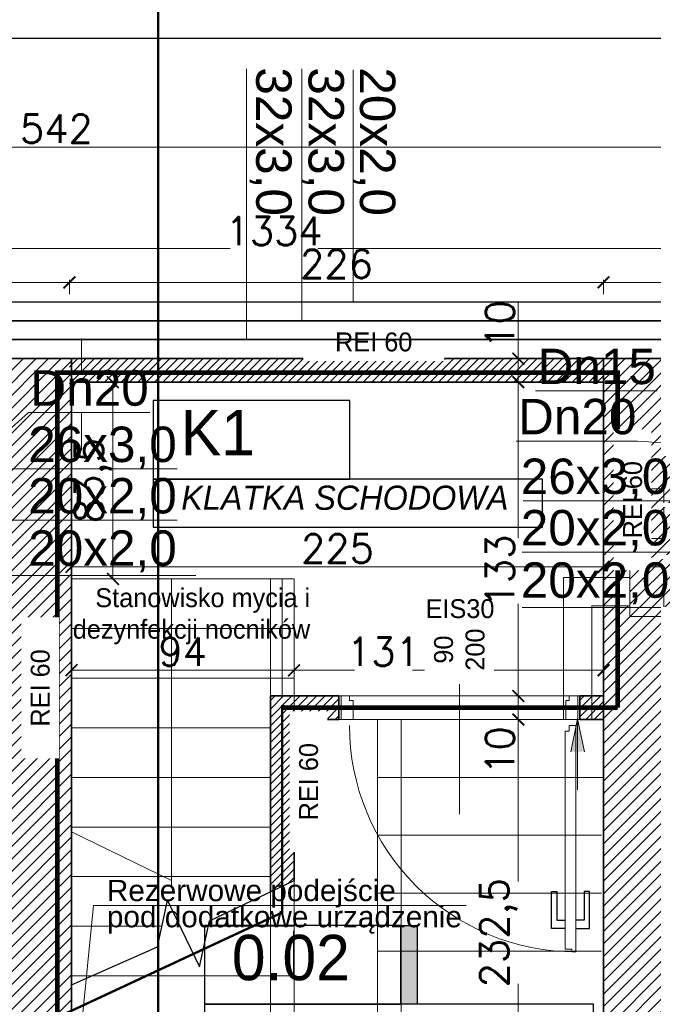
# Model space of a CAD drawing. Header units: millimetres. Extents: x -740 to 33545, y -26688 to 22494.
# Tile 133 of 256: x 10258 to 10526, y 10129 to 10546. Entities that reach past the tile are written whole.
import ezdxf
from ezdxf.lldxf.tags import DXFTag

# ---------------------------------------------------------------- set-up
doc = ezdxf.new("R2010")
doc.units = ezdxf.units.MM
doc.header["$MEASUREMENT"] = 0
doc.linetypes.add('ACAD_ISO10W100', pattern=[18, 12, -3, 0, -3])
doc.layers.get('Defpoints').update_dxf_attribs({"color": 252})
for name, color, linetype, lineweight in [('_Eko_Opis', 7, 'Continuous', 15), ('_IS_EKO_Cyrkulacja', 6, 'Continuous', 30), ('_IS_EKO_opis', 7, 'Continuous', 18), ('_IS_EKO_W_Ciepła', 1, 'Continuous', 35), ('_IS_EKO_W_hydrantowa', 96, 'Continuous', 30), ('_IS_EKO_woda_zimna', 5, 'Continuous', 35), ('A_istniejące ściany', 252, 'Continuous', 35), ('A_l.przerywana', 252, 'ICAD_ISO03W100', 9), ('A_opisy', 252, 'Continuous', 15), ('A_projektowane sciany', 252, 'Continuous', 35), ('A_wymiarowanie', 252, 'Continuous', 9), ('A_ściany projektowane', 252, 'Continuous', 35), ('l. przerywana', 252, 'ICAD_ISO03W100', 9), ('l. widokowa', 252, 'Continuous', 15), ('l.przerywana', 252, 'ICAD_ISO03W100', 5), ('l.widokowa', 252, 'Continuous', 15), ('l.wypełnien', 252, 'Continuous', 5), ('mebelki', 252, 'Continuous', 9), ('Nowe_820-G Rysunki Obrazki_Nr_pióra__1', 252, 'Continuous', 13), ('wymiarowanie', 252, 'Continuous', 9)]:
    doc.layers.add(name, color=color, linetype=linetype, lineweight=lineweight)
for name, color, linetype in [('D-opis', 252, 'Continuous'), ('stolarka', 252, 'Continuous'), ('tabelki opis', 252, 'Continuous')]:
    doc.layers.add(name, color=color, linetype=linetype)
doc.styles.add('Arial', font='arial.ttf')
doc.styles.add('Arial_1', font='arial.ttf')
doc.styles.add('ARIALL', font='GOTHIC.TTF', dxfattribs={"height": 40})
doc.styles.add('ROMANS', font='romans')
doc.styles.add('styl2', font='simplex.shx')
tags = doc.linetypes.add('DASH', pattern=[15, 10, -5]).pattern_tags.tags
tags[6:7] = [DXFTag(74, 4), DXFTag(75, 0), DXFTag(340, '0'), DXFTag(46, 0.0), DXFTag(50, 0.0), DXFTag(44, 0.0), DXFTag(45, 0.0)]
tags[4:5] = [DXFTag(74, 4), DXFTag(75, 0), DXFTag(340, '0'), DXFTag(46, 0.0), DXFTag(50, 0.0), DXFTag(44, 0.0), DXFTag(45, 0.0)]
tags = doc.linetypes.add('ICAD_ISO03W100', pattern=[30, 12, -18]).pattern_tags.tags
tags[6:7] = [DXFTag(74, 4), DXFTag(75, 0), DXFTag(340, '0'), DXFTag(46, 1.0), DXFTag(50, 0.0), DXFTag(44, 0.0), DXFTag(45, 0.0)]
tags[4:5] = [DXFTag(74, 4), DXFTag(75, 0), DXFTag(340, '0'), DXFTag(46, 1.0), DXFTag(50, 0.0), DXFTag(44, 0.0), DXFTag(45, 0.0)]
doc.dimstyles.new('Skala 1-50', dxfattribs={"dimtxt": 12, "dimasz": 5, "dimexe": 1, "dimexo": 1, "dimgap": 1.5, "dimtad": 1, "dimdec": 1, "dimrnd": 0.5, "dimtxsty": 'styl2', "dimblk": 'ARCHTICK', "dimcen": 5, "dimadec": 0, "dimazin": 0, "dimtfac": 1, "dimtdec": 1, "dimtmove": 1, "dimatfit": 3, "dimldrblk": 'ARCHTICK', "dimfxl": 0, "dimlwd": -1, "dimlwe": -1, "dimarcsym": 0})

# ---------------------------------------------------------------- blocks, each defined once
blk = doc.blocks.new('_ArchTick')
at = {"color": 0, "linetype": 'ByBlock', "const_width": 0.15}
blk.add_lwpolyline([(-0.5, -0.5), (0.5, 0.5)], dxfattribs=at)
blk = doc.blocks.new('*D2203')
at = {"layer": 'Defpoints', "color": 0}
for p in [(11082.39, 10472.82), (9748.23, 10470.55), (11082.39, 10449.07)]:
    blk.add_point(p, dxfattribs=at)
at = {"layer": 'wymiarowanie', "color": 0}
for p, q in [((9748.23, 10454.07), (9748.23, 10448.07)), ((11082.39, 10454.07), (11082.39, 10448.07)), ((9748.23, 10449.07), (10346.75, 10449.07)), ((11082.39, 10449.07), (10383.94, 10449.07))]:
    blk.add_line(p, q, dxfattribs=at)
at = {"layer": 'wymiarowanie', "color": 0, "xscale": 5, "yscale": 5, "zscale": 5, "rotation": 180}
blk.add_blockref('_ArchTick', (9748.23, 10449.07), dxfattribs=at)
at = {"layer": 'wymiarowanie', "color": 0, "xscale": 5, "yscale": 5, "zscale": 5}
blk.add_blockref('_ArchTick', (11082.39, 10449.07), dxfattribs=at)
at = {"layer": 'wymiarowanie', "color": 0, "insert": (10365.34, 10456.46), "char_height": 12, "attachment_point": 5, "style": 'styl2'}
blk.add_mtext('1334', dxfattribs=at)
blk = doc.blocks.new('*D2224')
at = {"layer": 'Defpoints', "color": 0}
for p in [(10468.72, 10249.75), (10494.8, 10249.75), (10504.8, 10017.29)]:
    blk.add_point(p, dxfattribs=at)
at = {"layer": 'wymiarowanie', "color": 0}
for p, q in [((10473.72, 10249.75), (10467.72, 10249.75)), ((10468.72, 10249.75), (10468.72, 10181.23)), ((10468.72, 10017.29), (10468.72, 10137.83)), ((10473.72, 10017.29), (10467.72, 10017.29))]:
    blk.add_line(p, q, dxfattribs=at)
at = {"layer": 'wymiarowanie', "color": 0, "xscale": 5, "yscale": 5, "zscale": 5}
for p, rotation in [((10468.72, 10249.75), 90), ((10468.72, 10017.29), 270)]:
    blk.add_blockref('_ArchTick', p, dxfattribs=dict(at, rotation=rotation))
at = {"layer": 'wymiarowanie', "color": 0, "insert": (10460.38, 10159.53), "char_height": 12, "attachment_point": 5, "rotation": 90, "style": 'styl2'}
blk.add_mtext('232,5', dxfattribs=at)
blk = doc.blocks.new('*D2490')
at = {"layer": 'Defpoints', "color": 0}
for p in [(10303.42, 10392.52), (10297.14, 10309.25), (10303.42, 10309.25)]:
    blk.add_point(p, dxfattribs=at)
at = {"layer": 'wymiarowanie', "color": 0}
for p, q in [((10302.14, 10392.52), (10296.14, 10392.52)), ((10297.14, 10392.52), (10297.14, 10309.25)), ((10302.14, 10309.25), (10296.14, 10309.25))]:
    blk.add_line(p, q, dxfattribs=at)
at = {"layer": 'wymiarowanie', "color": 0, "xscale": 5, "yscale": 5, "zscale": 5}
for p, rotation in [((10297.14, 10392.52), 90), ((10297.14, 10309.25), 270)]:
    blk.add_blockref('_ArchTick', p, dxfattribs=dict(at, rotation=rotation))
at = {"layer": 'wymiarowanie', "color": 0, "insert": (10288.79, 10350.89), "char_height": 12, "attachment_point": 5, "rotation": 90, "style": 'styl2'}
blk.add_mtext('83,5', dxfattribs=at)
blk = doc.blocks.new('*D2491')
at = {"layer": 'Defpoints', "color": 0}
for p in [(10279.59, 10267.9), (10373.8, 10270.61), (10373.8, 10267.9)]:
    blk.add_point(p, dxfattribs=at)
at = {"layer": 'wymiarowanie', "color": 0}
for p, q in [((10279.59, 10268.9), (10279.59, 10271.61)), ((10279.59, 10270.61), (10373.8, 10270.61)), ((10373.8, 10268.9), (10373.8, 10271.61))]:
    blk.add_line(p, q, dxfattribs=at)
at = {"layer": 'wymiarowanie', "color": 0, "xscale": 5, "yscale": 5, "zscale": 5, "rotation": 180}
blk.add_blockref('_ArchTick', (10279.59, 10270.61), dxfattribs=at)
at = {"layer": 'wymiarowanie', "color": 0, "xscale": 5, "yscale": 5, "zscale": 5}
blk.add_blockref('_ArchTick', (10373.8, 10270.61), dxfattribs=at)
at = {"layer": 'wymiarowanie', "color": 0, "insert": (10326.69, 10278.41), "char_height": 12, "attachment_point": 5, "style": 'styl2'}
blk.add_mtext('94', dxfattribs=at)
blk = doc.blocks.new('*D2492')
at = {"layer": 'Defpoints', "color": 0}
for p in [(10504.8, 10283.94), (10373.8, 10267.9), (10504.8, 10270.61)]:
    blk.add_point(p, dxfattribs=at)
at = {"layer": 'wymiarowanie', "color": 0}
for p, q in [((10504.8, 10275.61), (10504.8, 10269.61)), ((10373.8, 10268.9), (10373.8, 10271.61)), ((10373.8, 10270.61), (10399.34, 10270.61)), ((10504.8, 10270.61), (10423.91, 10270.61))]:
    blk.add_line(p, q, dxfattribs=at)
at = {"layer": 'wymiarowanie', "color": 0, "xscale": 5, "yscale": 5, "zscale": 5, "rotation": 180}
blk.add_blockref('_ArchTick', (10373.8, 10270.61), dxfattribs=at)
at = {"layer": 'wymiarowanie', "color": 0, "xscale": 5, "yscale": 5, "zscale": 5}
blk.add_blockref('_ArchTick', (10504.8, 10270.61), dxfattribs=at)
at = {"layer": 'wymiarowanie', "color": 0, "insert": (10411.63, 10278.41), "char_height": 12, "attachment_point": 5, "style": 'styl2'}
blk.add_mtext('131', dxfattribs=at)
blk = doc.blocks.new('*D2493')
at = {"layer": 'Defpoints', "color": 0}
for p in [(10468.72, 10259.75), (10494.8, 10259.75), (10494.8, 10249.75)]:
    blk.add_point(p, dxfattribs=at)
at = {"layer": 'wymiarowanie', "color": 0}
for p, q in [((10473.72, 10259.75), (10467.72, 10259.75)), ((10468.72, 10249.75), (10468.72, 10259.75)), ((10473.72, 10249.75), (10467.72, 10249.75))]:
    blk.add_line(p, q, dxfattribs=at)
at = {"layer": 'wymiarowanie', "color": 0, "xscale": 5, "yscale": 5, "zscale": 5}
for p, rotation in [((10468.72, 10259.75), 90), ((10468.72, 10249.75), 270)]:
    blk.add_blockref('_ArchTick', p, dxfattribs=dict(at, rotation=rotation))
at = {"layer": 'wymiarowanie', "color": 0, "insert": (10460.92, 10236.61), "char_height": 12, "attachment_point": 5, "rotation": 90, "style": 'styl2'}
blk.add_mtext('10', dxfattribs=at)
blk = doc.blocks.new('*D2494')
at = {"layer": 'Defpoints', "color": 0}
for p in [(10468.72, 10392.52), (10504.8, 10392.52), (10494.8, 10259.75)]:
    blk.add_point(p, dxfattribs=at)
at = {"layer": 'wymiarowanie', "color": 0}
for p, q in [((10473.72, 10392.52), (10467.72, 10392.52)), ((10468.72, 10392.52), (10468.72, 10326.49)), ((10468.72, 10259.75), (10468.72, 10298.76)), ((10473.72, 10259.75), (10467.72, 10259.75))]:
    blk.add_line(p, q, dxfattribs=at)
at = {"layer": 'wymiarowanie', "color": 0, "xscale": 5, "yscale": 5, "zscale": 5}
for p, rotation in [((10468.72, 10392.52), 90), ((10468.72, 10259.75), 270)]:
    blk.add_blockref('_ArchTick', p, dxfattribs=dict(at, rotation=rotation))
at = {"layer": 'wymiarowanie', "color": 0, "insert": (10460.92, 10312.62), "char_height": 12, "attachment_point": 5, "rotation": 90, "style": 'styl2'}
blk.add_mtext('133', dxfattribs=at)
blk = doc.blocks.new('*D2495')
at = {"layer": 'Defpoints', "color": 0}
for p in [(10468.72, 10402.52), (10504.8, 10402.52), (10504.8, 10392.52)]:
    blk.add_point(p, dxfattribs=at)
at = {"layer": 'wymiarowanie', "color": 0}
for p, q in [((10468.72, 10402.52), (10468.72, 10426.27)), ((10473.72, 10402.52), (10467.72, 10402.52)), ((10468.72, 10392.52), (10468.72, 10402.52)), ((10473.72, 10392.52), (10467.72, 10392.52))]:
    blk.add_line(p, q, dxfattribs=at)
at = {"layer": 'wymiarowanie', "color": 0, "xscale": 5, "yscale": 5, "zscale": 5}
for p, rotation in [((10468.72, 10402.52), 90), ((10468.72, 10392.52), 270)]:
    blk.add_blockref('_ArchTick', p, dxfattribs=dict(at, rotation=rotation))
at = {"layer": 'wymiarowanie', "color": 0, "insert": (10460.92, 10416.97), "char_height": 12, "attachment_point": 5, "rotation": 90, "style": 'styl2'}
blk.add_mtext('10', dxfattribs=at)
blk = doc.blocks.new('*D2497')
at = {"layer": 'Defpoints', "color": 0}
for p in [(10279.59, 10137.53), (10363.8, 10137.53), (10363.8, 10089.49)]:
    blk.add_point(p, dxfattribs=at)
at = {"layer": 'wymiarowanie', "color": 0}
for p, q in [((10279.59, 10094.49), (10279.59, 10088.49)), ((10363.8, 10094.49), (10363.8, 10088.49)), ((10279.59, 10089.49), (10363.8, 10089.49))]:
    blk.add_line(p, q, dxfattribs=at)
at = {"layer": 'wymiarowanie', "color": 0, "xscale": 5, "yscale": 5, "zscale": 5, "rotation": 180}
blk.add_blockref('_ArchTick', (10279.59, 10089.49), dxfattribs=at)
at = {"layer": 'wymiarowanie', "color": 0, "xscale": 5, "yscale": 5, "zscale": 5}
blk.add_blockref('_ArchTick', (10363.8, 10089.49), dxfattribs=at)
at = {"layer": 'wymiarowanie', "color": 0, "insert": (10321.69, 10097.29), "char_height": 12, "attachment_point": 5, "style": 'styl2'}
blk.add_mtext('84', dxfattribs=at)
blk = doc.blocks.new('*D2498')
at = {"layer": 'Defpoints', "color": 0}
for p in [(10363.8, 10137.53), (10373.8, 10109.04), (10373.8, 10089.49)]:
    blk.add_point(p, dxfattribs=at)
at = {"layer": 'wymiarowanie', "color": 0}
for p, q in [((10363.8, 10094.49), (10363.8, 10088.49)), ((10373.8, 10094.49), (10373.8, 10088.49)), ((10363.8, 10089.49), (10373.8, 10089.49))]:
    blk.add_line(p, q, dxfattribs=at)
at = {"layer": 'wymiarowanie', "color": 0, "xscale": 5, "yscale": 5, "zscale": 5, "rotation": 180}
blk.add_blockref('_ArchTick', (10363.8, 10089.49), dxfattribs=at)
at = {"layer": 'wymiarowanie', "color": 0, "xscale": 5, "yscale": 5, "zscale": 5}
blk.add_blockref('_ArchTick', (10373.8, 10089.49), dxfattribs=at)
at = {"layer": 'wymiarowanie', "color": 0, "insert": (10387.88, 10097.29), "char_height": 12, "attachment_point": 5, "style": 'styl2'}
blk.add_mtext('10', dxfattribs=at)
blk = doc.blocks.new('*D2588')
at = {"layer": 'Defpoints', "color": 0}
for p in [(10544.19, 10535.46), (10002.23, 10529.46), (10544.19, 10492)]:
    blk.add_point(p, dxfattribs=at)
at = {"layer": 'wymiarowanie', "color": 0}
for p, q in [((10002.23, 10497), (10002.23, 10491)), ((10544.19, 10497), (10544.19, 10491)), ((10002.23, 10492), (10544.19, 10492))]:
    blk.add_line(p, q, dxfattribs=at)
at = {"layer": 'wymiarowanie', "color": 0, "xscale": 5, "yscale": 5, "zscale": 5, "rotation": 180}
blk.add_blockref('_ArchTick', (10002.23, 10492), dxfattribs=at)
at = {"layer": 'wymiarowanie', "color": 0, "xscale": 5, "yscale": 5, "zscale": 5}
blk.add_blockref('_ArchTick', (10544.19, 10492), dxfattribs=at)
at = {"layer": 'wymiarowanie', "color": 0, "insert": (10273.21, 10499.8), "char_height": 12, "attachment_point": 5, "style": 'styl2'}
blk.add_mtext('542', dxfattribs=at)
blk = doc.blocks.new('*D2612')
at = {"layer": 'Defpoints', "color": 0}
for p in [(10278.74, 10434.77), (10179.68, 10402.52), (10278.74, 10402.52)]:
    blk.add_point(p, dxfattribs=at)
at = {"layer": 'wymiarowanie', "color": 0}
for p, q in [((10179.68, 10429.77), (10179.68, 10435.77)), ((10179.68, 10434.77), (10278.74, 10434.77)), ((10278.74, 10429.77), (10278.74, 10435.77))]:
    blk.add_line(p, q, dxfattribs=at)
at = {"layer": 'wymiarowanie', "color": 0, "xscale": 5, "yscale": 5, "zscale": 5, "rotation": 180}
blk.add_blockref('_ArchTick', (10179.68, 10434.77), dxfattribs=at)
at = {"layer": 'wymiarowanie', "color": 0, "xscale": 5, "yscale": 5, "zscale": 5}
blk.add_blockref('_ArchTick', (10278.74, 10434.77), dxfattribs=at)
at = {"layer": 'wymiarowanie', "color": 0, "insert": (10229.21, 10442.57), "char_height": 12, "attachment_point": 5, "style": 'styl2'}
blk.add_mtext('99', dxfattribs=at)
blk = doc.blocks.new('*D2613')
at = {"layer": 'Defpoints', "color": 0}
for p in [(10504.8, 10434.77), (10278.74, 10402.52), (10504.8, 10402.52)]:
    blk.add_point(p, dxfattribs=at)
at = {"layer": 'wymiarowanie', "color": 0}
for p, q in [((10278.74, 10429.77), (10278.74, 10435.77)), ((10278.74, 10434.77), (10504.8, 10434.77)), ((10504.8, 10429.77), (10504.8, 10435.77))]:
    blk.add_line(p, q, dxfattribs=at)
at = {"layer": 'wymiarowanie', "color": 0, "xscale": 5, "yscale": 5, "zscale": 5, "rotation": 180}
blk.add_blockref('_ArchTick', (10278.74, 10434.77), dxfattribs=at)
at = {"layer": 'wymiarowanie', "color": 0, "xscale": 5, "yscale": 5, "zscale": 5}
blk.add_blockref('_ArchTick', (10504.8, 10434.77), dxfattribs=at)
at = {"layer": 'wymiarowanie', "color": 0, "insert": (10391.77, 10442.57), "char_height": 12, "attachment_point": 5, "style": 'styl2'}
blk.add_mtext('226', dxfattribs=at)
blk = doc.blocks.new('*D2614')
at = {"layer": 'Defpoints', "color": 0}
for p in [(10636.35, 10434.77), (10504.8, 10402.52), (10636.35, 10402.52)]:
    blk.add_point(p, dxfattribs=at)
at = {"layer": 'wymiarowanie', "color": 0}
for p, q in [((10504.8, 10429.77), (10504.8, 10435.77)), ((10504.8, 10434.77), (10636.35, 10434.77)), ((10636.35, 10429.77), (10636.35, 10435.77))]:
    blk.add_line(p, q, dxfattribs=at)
at = {"layer": 'wymiarowanie', "color": 0, "xscale": 5, "yscale": 5, "zscale": 5, "rotation": 180}
blk.add_blockref('_ArchTick', (10504.8, 10434.77), dxfattribs=at)
at = {"layer": 'wymiarowanie', "color": 0, "xscale": 5, "yscale": 5, "zscale": 5}
blk.add_blockref('_ArchTick', (10636.35, 10434.77), dxfattribs=at)
at = {"layer": 'wymiarowanie', "color": 0, "insert": (10570.58, 10443.11), "char_height": 12, "attachment_point": 5, "style": 'styl2'}
blk.add_mtext('131,5', dxfattribs=at)
blk = doc.blocks.new('*D2633')
at = {"layer": 'Defpoints', "color": 0}
for p in [(10504.8, 10314.33), (10279.59, 10301.84), (10504.8, 10274.07)]:
    blk.add_point(p, dxfattribs=at)
at = {"layer": 'wymiarowanie', "color": 0}
for p, q in [((10279.59, 10309.33), (10279.59, 10315.33)), ((10279.59, 10314.33), (10504.8, 10314.33)), ((10504.8, 10309.33), (10504.8, 10315.33))]:
    blk.add_line(p, q, dxfattribs=at)
at = {"layer": 'wymiarowanie', "color": 0, "xscale": 5, "yscale": 5, "zscale": 5, "rotation": 180}
blk.add_blockref('_ArchTick', (10279.59, 10314.33), dxfattribs=at)
at = {"layer": 'wymiarowanie', "color": 0, "xscale": 5, "yscale": 5, "zscale": 5}
blk.add_blockref('_ArchTick', (10504.8, 10314.33), dxfattribs=at)
at = {"layer": 'wymiarowanie', "color": 0, "insert": (10392.19, 10322.13), "char_height": 12, "attachment_point": 5, "style": 'styl2'}
blk.add_mtext('225', dxfattribs=at)
blk = doc.blocks.new('*D2762')
at = {"layer": 'Defpoints', "color": 0}
for p in [(10280.43, 10564.52), (10241.04, 10552.52), (10270.21, 10552.52)]:
    blk.add_point(p, dxfattribs=at)
at = {"layer": 'wymiarowanie', "color": 0}
for p, q in [((10246.04, 10564.52), (10240.04, 10564.52)), ((10241.04, 10564.52), (10241.04, 10552.52)), ((10246.04, 10552.52), (10240.04, 10552.52))]:
    blk.add_line(p, q, dxfattribs=at)
at = {"layer": 'wymiarowanie', "color": 0, "xscale": 5, "yscale": 5, "zscale": 5}
for p, rotation in [((10241.04, 10564.52), 90), ((10241.04, 10552.52), 270)]:
    blk.add_blockref('_ArchTick', p, dxfattribs=dict(at, rotation=rotation))
at = {"layer": 'wymiarowanie', "color": 0, "insert": (10233.39, 10542.33), "char_height": 12, "attachment_point": 5, "rotation": 90, "style": 'styl2'}
blk.add_mtext('12', dxfattribs=at)
blk = doc.blocks.new('*D2763')
at = {"layer": 'Defpoints', "color": 0}
for p in [(10270.21, 10552.52), (10241.04, 10402.52), (10263.5, 10402.52)]:
    blk.add_point(p, dxfattribs=at)
at = {"layer": 'wymiarowanie', "color": 0}
for p, q in [((10246.04, 10552.52), (10240.04, 10552.52)), ((10241.04, 10552.52), (10241.04, 10402.52)), ((10246.04, 10402.52), (10240.04, 10402.52))]:
    blk.add_line(p, q, dxfattribs=at)
at = {"layer": 'wymiarowanie', "color": 0, "xscale": 5, "yscale": 5, "zscale": 5}
for p, rotation in [((10241.04, 10552.52), 90), ((10241.04, 10402.52), 270)]:
    blk.add_blockref('_ArchTick', p, dxfattribs=dict(at, rotation=rotation))
at = {"layer": 'wymiarowanie', "color": 0, "insert": (10233.24, 10477.52), "char_height": 12, "attachment_point": 5, "rotation": 90, "style": 'styl2'}
blk.add_mtext('150', dxfattribs=at)

msp = doc.modelspace()

# ---------------------------------------------------------------- hatches: boundary and pattern name
at = {"layer": 'l.wypełnien'}
h = msp.add_hatch(dxfattribs=at)
h.set_pattern_fill('ANSI31', color=256, scale=30, style=0)
h.paths.add_polyline_path([(10179.68, 10402.52), (10279.59, 10402.52), (10279.59, 10396.52), (10273.59, 10396.52), (10273.59, 10123.69), (10279.59, 10126.48), (10279.59, 10017.29), (10316.23, 10017.29), (10316.23, 9992.74), (10279.59, 9992.74), (10279.59, 9927.76), (10254.19, 9927.76), (10254.19, 10359.34), (10179.68, 10359.34)])
h.paths.add_polyline_path([(10260.11, 10246.37), (10272.71, 10246.37), (10272.71, 10279.87), (10260.11, 10279.87)], flags=24)
h.paths.add_polyline_path([(10504.8, 10309.84), (10504.8, 10297.84), (10504.8, 10254.75), (10504.8, 10017.29), (10504.8, 9992.74), (10504.8, 9927.76), (10529.35, 9927.76), (10529.35, 10281.34), (10542.35, 10281.34), (10542.35, 10359.34), (10636.35, 10359.34), (10635.51, 10402.52), (10504.8, 10402.52), (10504.8, 10396.52)])
h.paths.add_polyline_path([(10504.8, 10396.52), (10510.8, 10396.52), (10510.8, 10309.84), (10504.8, 10309.84)], flags=16)
h.paths.add_polyline_path([(10504.8, 10392.52), (10504.8, 10309.84), (10510.8, 10309.84), (10510.8, 10396.52), (10504.8, 10396.52)], flags=0)
h.paths.add_polyline_path([(10515.95, 10326.34), (10515.95, 10347.34), (10530.35, 10347.34), (10530.35, 10326.34)], flags=16)
h.paths.add_polyline_path([(10515.95, 10347.34), (10515.95, 10326.34), (10530.35, 10326.34), (10530.35, 10347.34)], flags=0)
h.paths.add_polyline_path([(10515.95, 10297.84), (10515.95, 10293.34), (10530.35, 10293.34), (10530.35, 10314.34), (10515.95, 10314.34), (10515.95, 10309.84)], flags=16)
h.paths.add_polyline_path([(10515.95, 10297.84), (10515.95, 10309.84), (10515.95, 10314.34), (10530.35, 10314.34), (10530.35, 10293.34), (10515.95, 10293.34)], flags=0)
h.paths.add_polyline_path([(10504.8, 10254.75), (10504.8, 10297.84), (10510.8, 10297.84), (10510.8, 10254.75)], flags=16)
h.paths.add_polyline_path([(10510.8, 10254.75), (10510.8, 10297.84), (10504.8, 10297.84), (10504.8, 10259.75), (10504.8, 10254.75)], flags=0)
h.paths.add_polyline_path([(10504.8, 10297.84), (10510.8, 10297.84), (10510.8, 10309.84), (10504.8, 10309.84)], flags=16)
h.paths.add_polyline_path([(10504.8, 10309.84), (10510.8, 10309.84), (10510.8, 10297.84), (10504.8, 10297.84)], flags=0)
h.paths.add_polyline_path([(10510.8, 10309.84), (10515.95, 10309.84), (10515.95, 10297.84), (10510.8, 10297.84)], flags=16)
h.paths.add_polyline_path([(10510.84, 10326.02), (10523.45, 10326.02), (10523.45, 10359.52), (10510.84, 10359.52)], flags=8)
h.paths.add_polyline_path([(10510.84, 10326.02), (10523.45, 10326.02), (10523.45, 10359.52), (10510.84, 10359.52)], flags=8)
h.paths.add_polyline_path([(9506.72, 10359.34), (9506.72, 10402.52), (9858.19, 10402.52), (9858.19, 10359.34)])
h.paths.add_polyline_path([(10000.19, 10359.34), (10089.09, 10359.34), (10089.09, 10402.52), (10000.19, 10402.52)])
h.paths.add_polyline_path([(10273.59, 10123.69), (10273.59, 10396.52), (10279.59, 10396.52), (10279.59, 10359.34), (10279.59, 10126.48)])
h.paths.add_polyline_path([(10372.72, 9992.74), (10372.72, 10017.29), (10316.23, 10017.29), (10316.23, 9992.74)])
h.paths.add_polyline_path([(9858.19, 10359.34), (9858.19, 10402.52), (9878.19, 10402.52), (9878.19, 10359.34)])
h.paths.add_polyline_path([(10000.19, 10359.34), (10000.19, 10402.52), (9980.19, 10402.52), (9980.19, 10359.34)])
h.paths.add_polyline_path([(10279.59, 9907.76), (10279.59, 9927.76), (10254.19, 9927.76), (10254.19, 9907.76)])
h.paths.add_polyline_path([(10529.35, 9907.76), (10529.35, 9927.76), (10504.8, 9927.76), (10504.8, 9907.76)])
h.paths.add_polyline_path([(10494.8, 10017.29), (10494.8, 9992.74), (10504.8, 9992.74), (10504.8, 10017.29)])
h = msp.add_hatch(dxfattribs=at)
h.set_pattern_fill('ANSI31', color=256, scale=20, style=0)
h.paths.add_polyline_path([(10089.09, 10402.52), (10179.68, 10402.52), (10179.68, 10359.34), (10089.09, 10359.34)])
h.paths.add_polyline_path([(10279.59, 10390.52), (10278.74, 10390.52), (10278.74, 10402.52), (10279.59, 10402.52)])
h = msp.add_hatch(dxfattribs=at)
h.set_pattern_fill('ANSI31', color=256, scale=20, style=0)
h.paths.add_polyline_path([(10504.8, 10392.52), (10316.23, 10392.52), (10316.23, 10402.52), (10504.8, 10402.52)])
h.paths.add_polyline_path([(10316.23, 10392.52), (10279.59, 10392.52), (10279.59, 10402.52), (10316.23, 10402.52)])
h = msp.add_hatch(dxfattribs=at)
h.set_pattern_fill('ANSI31', color=256, scale=20, style=0)
h.paths.add_polyline_path([(10363.8, 10176.82), (10363.8, 10259.75), (10373.8, 10259.75), (10373.8, 10254.82), (10368.8, 10254.83), (10368.8, 10179.19)])
h.paths.add_polyline_path([(10373.8, 10181.56), (10373.8, 10254.82), (10368.8, 10254.83), (10368.8, 10179.19)])
h.paths.add_polyline_path([(10373.8, 10249.75), (10392.8, 10249.75), (10392.8, 10254.81), (10373.8, 10254.82)])
h.paths.add_polyline_path([(10373.8, 10254.82), (10392.8, 10254.81), (10392.8, 10259.75), (10373.8, 10259.75)])
h.paths.add_polyline_path([(10504.8, 10254.75), (10504.8, 10259.75), (10494.8, 10259.75), (10494.8, 10254.75)])
h.paths.add_polyline_path([(10494.8, 10249.75), (10504.8, 10249.75), (10504.8, 10254.75), (10494.8, 10254.75)])
at = {"layer": 'tabelki opis'}
msp.add_hatch(color=256, dxfattribs=at).paths.add_polyline_path([(10425.97, 10129.32), (10425.97, 10162.58), (10419.01, 10162.58), (10419.01, 10129.32)])
at = {"layer": 'wymiarowanie'}
h = msp.add_hatch(color=256, dxfattribs=at)
h.paths.add_polyline_path([(10493.8, 10250.02), (10490.9, 10236.12), (10493.8, 10236.12)])
h.paths.add_polyline_path([(10496.7, 10236.12), (10493.8, 10250.02), (10493.8, 10236.12)])

# ---------------------------------------------------------------- linework, layer by layer
at = {"layer": '_Eko_Opis', "ltscale": 0.2}
for p, q in [((10283.15, 10112.49), (10288.89, 10171.09)), ((10288.89, 10171.09), (10446.72, 10171.09))]:
    msp.add_line(p, q, dxfattribs=at)
at = {"layer": '_IS_EKO_Cyrkulacja'}
msp.add_line((10230.19, 10426.5), (11369.42, 10426.5), dxfattribs=at)
at = {"layer": '_IS_EKO_opis'}
for p, q in [((10353.64, 10410.52), (10353.64, 10525.19)), ((10398.8, 10524.69), (10398.8, 10426.5)), ((10527.43, 10388.82), (10476.01, 10388.82)), ((10261.38, 10379.69), (10254.32, 10373.31)), ((10312.79, 10379.69), (10261.38, 10379.69)), ((10246.19, 10355.84), (10324.29, 10355.84)), ((10324.29, 10334.13), (10237.68, 10334.13)), ((10332.29, 10310.68), (10230.19, 10310.68)), ((10564.95, 10297.15), (10470.34, 10297.15))]:
    msp.add_line(p, q, dxfattribs=at)
at = {"layer": '_IS_EKO_W_hydrantowa'}
msp.add_line((9855.77, 10538.08, -8), (11102.83, 10538.08, -8), dxfattribs=at)
at = {"layer": 'A_istniejące ściany'}
for points in [[(10279.59, 10402.52), (10179.68, 10402.52)], [(10279.59, 10359.34), (10279.59, 10402.52)], [(10279.59, 10402.52), (10279.59, 10245.89)], [(10504.8, 10402.52), (10504.8, 10017.29)], [(10635.51, 10402.52), (10504.8, 10402.52)], [(10279.59, 10017.29), (10279.59, 10359.34)]]:
    msp.add_lwpolyline(points, dxfattribs=at)
at = {"layer": 'A_l.przerywana', "ltscale": 0.3}
msp.add_lwpolyline([(10494.8, 10249.75), (10392.8, 10249.75)], dxfattribs=at)
at = {"layer": 'A_opisy', "ltscale": 0.3}
for points in [[(10443.8, 10290.75), (10443.8, 10264.75), (10430.8, 10264.75), (10430.8, 10290.75)], [(10456.8, 10290.75), (10456.8, 10264.75), (10443.8, 10264.75), (10443.8, 10290.75)]]:
    msp.add_lwpolyline(points, close=True, dxfattribs=at)
at = {"layer": 'A_projektowane sciany'}
for p, q in [((10279.59, 10402.52), (10504.8, 10402.52)), ((10279.59, 10392.52), (10504.8, 10392.52))]:
    msp.add_line(p, q, dxfattribs=at)
at = {"layer": 'A_wymiarowanie', "linetype": 'Continuous', "lineweight": 30}
for points in [[(10338.01, 10164.62), (10373.8, 10181.56)], [(10315.99, 10153.62), (10320.23, 10173.09)], [(10320.23, 10173.09), (10333.77, 10145.15)], [(10333.77, 10145.15), (10338.01, 10164.62)], [(10279.59, 10137.53), (10315.99, 10153.62)]]:
    msp.add_lwpolyline(points, dxfattribs=at)
at = {"layer": 'A_ściany projektowane'}
for p, q in [((10363.8, 10259.83), (10363.8, 10176.82)), ((10392.8, 10259.75), (10363.8, 10259.75)), ((10392.8, 10259.75), (10392.8, 10249.75)), ((10504.8, 10259.75), (10494.8, 10259.75)), ((10494.8, 10259.75), (10494.8, 10249.75)), ((10373.8, 10249.75), (10373.8, 10181.56)), ((10392.8, 10249.75), (10373.8, 10249.75)), ((10504.8, 10249.75), (10494.8, 10249.75))]:
    msp.add_line(p, q, dxfattribs=at)
at = {"layer": 'A_ściany projektowane', "ltscale": 0.3}
for points in [[(10392.8, 10249.75), (10392.8, 10259.75)], [(10494.8, 10249.75), (10494.8, 10259.75)], [(10494.8, 10259.75), (10494.8, 10249.75)]]:
    msp.add_lwpolyline(points, dxfattribs=at)
at = {"layer": 'D-opis', "linetype": 'DASH', "lineweight": 0, "ltscale": 2.5, "const_width": 1}
msp.add_lwpolyline([(10316.23, 9432.01), (10316.23, 10977.35)], dxfattribs=at)
at = {"layer": 'l. widokowa', "ltscale": 0.3}
for p, q in [((10279.59, 10309.25), (10373.57, 10309.25)), ((10279.59, 10288.25), (10373.57, 10288.25)), ((10279.59, 10267.25), (10373.57, 10267.25)), ((10279.59, 10246.25), (10363.8, 10246.25)), ((10279.59, 10225.25), (10363.8, 10225.25)), ((10279.59, 10204.25), (10363.8, 10204.25)), ((10279.59, 10183.25), (10363.8, 10183.25)), ((10279.59, 10162.25), (10317.87, 10162.25))]:
    msp.add_line(p, q, dxfattribs=at)
at = {"layer": 'l.przerywana', "ltscale": 0.3}
for p, q in [((10530.35, 10326.34), (10515.95, 10326.34)), ((10530.35, 10314.34), (10515.95, 10314.34)), ((10515.95, 10309.84), (10487.8, 10309.84)), ((10515.95, 10309.84), (10487.8, 10309.84)), ((10515.95, 10309.84), (10487.8, 10309.84)), ((10279.59, 10309.25), (10279.59, 10253.51)), ((10515.95, 10297.84), (10499.8, 10297.84)), ((10409.13, 10249.75), (10409.13, 10078.25)), ((10373.8, 10078.25), (10373.8, 10181.56)), ((10337.49, 10162.25), (10373.57, 10162.25)), ((10279.59, 10141.25), (10373.57, 10141.25))]:
    msp.add_line(p, q, dxfattribs=at)
for points in [[(10515.95, 10326.34), (10515.95, 10347.34), (10530.35, 10347.34), (10530.35, 10326.34)], [(10530.35, 10314.34), (10530.35, 10293.34), (10515.95, 10293.34), (10515.95, 10314.34)], [(10487.8, 10309.84), (10487.8, 10249.75)], [(10499.8, 10297.84), (10499.8, 10249.75)], [(10409.13, 10249.75), (10504.8, 10249.75)], [(10409.13, 10225.25), (10504.8, 10225.25)], [(10409.13, 10200.75), (10503.95, 10200.75)], [(10409.13, 10176.25), (10503.95, 10176.25)], [(10409.13, 10151.75), (10503.95, 10151.75)]]:
    msp.add_lwpolyline(points, dxfattribs=at)
at = {"layer": 'l.widokowa'}
for p, q in [((10363.8, 10309.25), (10363.8, 10176.82)), ((10368.8, 10309.25), (10368.8, 10259.75)), ((10373.8, 10309.25), (10373.8, 10181.56))]:
    msp.add_line(p, q, dxfattribs=at)
at = {"layer": 'l.wypełnien', "linetype": 'ACAD_ISO10W100', "const_width": 2}
msp.add_lwpolyline([(10273.59, 10123.69), (10273.59, 10396.52), (10510.8, 10396.52), (10510.8, 10254.75)], dxfattribs=at)
at = {"layer": 'l.wypełnien', "linetype": 'ACAD_ISO10W100', "elevation": 2}
msp.add_lwpolyline([(10510.8, 10254.75, 2, 2, 0), (10368.8, 10254.83, 1, 1, 0), (10368.8, 10168.07, 1, 1, 0), (10273.59, 10123.69, 0, 0, 0)], format="xyseb", dxfattribs=at)
at = {"layer": 'mebelki'}
for points in [[(10398.85, 10257.78), (10397.33, 10257.78), (10397.33, 10259.75), (10393.8, 10259.75), (10393.8, 10249.75)], [(10488.8, 10257.78), (10490.31, 10257.78), (10490.31, 10259.75), (10493.85, 10259.75), (10493.85, 10249.75)], [(10398.85, 10249.75), (10398.85, 10257.78)], [(10488.8, 10249.75), (10488.8, 10257.78)]]:
    msp.add_lwpolyline(points, dxfattribs=at)
at = {"layer": 'Nowe_820-G Rysunki Obrazki_Nr_pióra__1', "linetype": 'Continuous', "lineweight": 13}
for points in [[(10283.82, 10410.99), (10283.82, 10395.75)], [(10273.66, 10402.52), (10263.5, 10402.52)], [(10273.66, 10402.52), (10283.82, 10402.52)], [(10374.41, 10402.52), (10279.59, 10402.52)], [(10299.06, 10402.52), (10279.59, 10402.52)], [(10279.59, 10402.52), (10283.82, 10402.52)], [(10280.43, 10402.52), (10283.82, 10402.52)], [(10280.43, 10402.52), (10283.82, 10402.52)], [(10280.43, 10402.52), (10283.82, 10402.52)], [(10280.43, 10402.52), (10283.82, 10402.52)], [(10338.85, 10402.52), (10315.15, 10402.52)], [(10374.41, 10402.52), (10354.94, 10402.52)], [(10370.18, 10402.52), (10373.57, 10402.52)], [(10370.18, 10402.52), (10373.57, 10402.52)], [(10370.18, 10402.52), (10373.57, 10402.52)], [(10370.18, 10402.52), (10373.57, 10402.52)], [(10370.18, 10402.52), (10373.57, 10402.52)], [(10283.82, 10379.66), (10283.82, 10363.58)], [(10279.59, 10375.43), (10279.59, 10348.34)], [(10279.59, 10348.34), (10279.59, 10321.24)], [(10504.8, 10317.01), (10504.8, 10327.17)], [(10279.59, 10321.24), (10279.59, 10295)], [(10504.8, 10317.01), (10504.8, 10307.7)], [(10279.59, 10295), (10279.59, 10267.9)], [(10279.59, 10267.9), (10279.59, 10245.89)], [(10373.57, 10160.38), (10373.57, 10140.06)], [(10373.57, 10160.38), (10373.57, 10140.06)], [(10373.57, 10160.38), (10373.57, 10140.06)], [(10373.57, 10160.38), (10373.57, 10140.06)], [(10373.57, 10160.38), (10373.57, 10140.9)]]:
    msp.add_lwpolyline(points, dxfattribs=at)
at = {"layer": 'stolarka', "lineweight": 9}
msp.add_lwpolyline([(10490.26, 10247.18), (10493.05, 10247.18), (10493.05, 10151.41), (10491.55, 10151.42), (10491.37, 10152.57), (10488.52, 10152.57), (10488.52, 10244.87), (10490.26, 10244.87), (10490.26, 10247.18)], dxfattribs=at)
at = {"layer": 'stolarka'}
for points in [[(10488.52, 10161.32), (10482.72, 10161.32), (10482.72, 10176.99), (10485.04, 10176.99), (10485.04, 10164.8), (10488.52, 10164.8)], [(10493.05, 10161.32), (10498.85, 10161.32), (10498.85, 10176.99), (10496.53, 10176.99), (10496.53, 10164.8), (10493.05, 10164.8)]]:
    msp.add_lwpolyline(points, dxfattribs=at)
at = {"layer": 'stolarka', "linetype": 'ICAD_ISO03W100', "lineweight": 13, "ltscale": 0.3}
msp.add_arc((10493.05, 10247.18), 95.77, 180.0003, 270.0531, dxfattribs=at)
at = {"layer": 'tabelki opis'}
for points in [[(10397.38, 10384.77), (10314.22, 10384.77), (10314.22, 10351.51), (10397.38, 10351.51), (10397.38, 10384.77)], [(10314.22, 10331.23), (10478.96, 10331.23), (10478.96, 10351.51), (10314.22, 10351.51), (10314.22, 10331.23)], [(10419.01, 10162.58), (10335.85, 10162.58), (10335.85, 10129.32), (10419.01, 10129.32), (10419.01, 10162.58)], [(10335.85, 10109.04), (10500.58, 10109.04), (10500.58, 10129.32), (10335.85, 10129.32), (10335.85, 10109.04)]]:
    msp.add_lwpolyline(points, dxfattribs=at)
msp.add_lwpolyline([(10425.97, 10129.32), (10419.01, 10129.32), (10419.01, 10162.58), (10425.97, 10162.58)], close=True, dxfattribs=at)
at = {"layer": 'wymiarowanie'}
for p, q in [((10322, 10179.54), (10322, 10309.25)), ((10493.8, 10250.02), (10490.9, 10236.12)), ((10493.8, 10250.02), (10496.7, 10236.12)), ((10493.8, 10250.02), (10493.8, 10219.94)), ((10322, 10181.56), (10279.59, 10202.22))]:
    msp.add_line(p, q, dxfattribs=at)

# ---------------------------------------------------------------- texts
at = {"layer": '_Eko_Opis', "ltscale": 0.2, "style": 'Arial_1'}
for s, p in [('Rezerwowe podejście', (10294.6, 10172.9)), ('pod dodatkowe urządzenie', (10294.6, 10161.82))]:
    msp.add_text(s, height=9, dxfattribs=at).set_placement(p)
at = {"layer": '_IS_EKO_opis', "color": 5, "insert": (10372.77, 10525.78), "char_height": 15, "width": 58.847, "attachment_point": 1, "rotation": 270, "style": 'Arial'}
msp.add_mtext('32x3,0', dxfattribs=at)
at = {"layer": '_IS_EKO_opis', "color": 1, "insert": (10394.93, 10525.78), "char_height": 15, "width": 58.847, "attachment_point": 1, "rotation": 270, "style": 'Arial'}
msp.add_mtext('32x3,0', dxfattribs=at)
at = {"layer": '_IS_EKO_opis', "color": 6, "insert": (10416.68, 10525.78), "char_height": 15, "width": 58.847, "attachment_point": 1, "rotation": 270, "style": 'Arial'}
msp.add_mtext('20x2,0', dxfattribs=at)
at = {"layer": '_IS_EKO_opis', "color": 7, "char_height": 15, "width": 58.847, "attachment_point": 1, "style": 'Arial'}
for s, insert in [('Dn15', (10476.87, 10406.7)), ('Dn20', (10262.23, 10397.56))]:
    msp.add_mtext(s, dxfattribs=dict(at, insert=insert))
at = {"layer": '_IS_EKO_opis', "color": 5, "insert": (10261.26, 10373.72), "char_height": 15, "width": 58.847, "attachment_point": 1, "style": 'Arial'}
msp.add_mtext('26x3,0', dxfattribs=at)
at = {"layer": '_IS_EKO_opis', "color": 1, "insert": (10261.26, 10351.97), "char_height": 15, "width": 58.847, "attachment_point": 1, "style": 'Arial'}
msp.add_mtext('20x2,0', dxfattribs=at)
at = {"layer": '_IS_EKO_opis', "color": 6, "insert": (10261.26, 10329.8), "char_height": 15, "width": 58.847, "attachment_point": 1, "style": 'Arial'}
msp.add_mtext('20x2,0', dxfattribs=at)
at = {"layer": 'A_opisy', "ltscale": 0.3, "insert": (10371.17, 9663.45), "char_height": 10.8, "width": 109.7533, "attachment_point": 1, "rotation": 90, "style": 'ARIALL'}
msp.add_mtext('\\pi43.34766;{\\fArial|b0|i1|c238|p34;120}\\P\\pi29.96106;{\\fArial|b0|i1|c238|p34;210+63}', dxfattribs=at)
at = {"layer": 'tabelki opis', "attachment_point": 1}
for s, insert, char_height, width in [('{\\fCentury Gothic|b0|i0|c238|p34;K1}', (10325.85, 10380.82), 19.2, 56.7), ('\\pi11.84512;{\\fCentury Gothic|b0|i1|c238|p34;KLATKA SCHODOWA}', (10314.22, 10348.75), 10.24, 164.736), ('{\\fCentury Gothic|b0|i0|c238|p34;0.02}', (10347.47, 10158.63), 19.2, 56.7)]:
    msp.add_mtext(s, dxfattribs=dict(at, insert=insert, char_height=char_height, width=width))
at = {"layer": 'wymiarowanie', "insert": (10374.16, 9349.81), "char_height": 15, "width": 167.4466, "attachment_point": 1, "rotation": 90}
msp.add_mtext('\\pi62.25080;{\\fCentury Gothic|b0|i0|c238|p0;5x15}\\P\\pi72.99080;{\\fCentury Gothic|b0|i0|c238|p0;35}', dxfattribs=at)
at = {"layer": 'wymiarowanie', "char_height": 12, "width": 621.5287, "attachment_point": 1}
for s, insert in [('\\pi11.65274;{\\fCentury Gothic|b0|i0|c238|p34;Warstwa tynkarska - wyprawa dekoracyjna z tynku silikonowego o strukturze }\\pi12.21674;{\\fCentury Gothic|b0|i0|c238|p34;baranka o uziarnieniu 1,5 lub 2mm; kolor wg NCS:S1002-G50Y}\\P\\pi419.66474;{\\fCentury Gothic|b0|i0|c238|p34;grubość styropianu 20cm}\\P\\pi621.52874;{\\fCentury Gothic|b0|i0|c238|p34; }', (5416.61, 10370.91)), ('\\pi452.88074;{\\fCentury Gothic|b0|i0|c238|p34;Parapety zewnętrzne}\\P\\pi223.76474;{\\fCentury Gothic|b0|i0|c238|p34; z blachy stalowej powlekanej w kolorze RAL 7016}', (5416.61, 10228.95)), ('\\pi463.76474;{\\fCentury Gothic|b0|i0|c238|p34;Obróbka cokołowa}\\P\\pi223.76474;{\\fCentury Gothic|b0|i0|c238|p34; z blachy stalowej powlekanej w kolorze RAL 7016}', (5416.61, 10130.15))]:
    msp.add_mtext(s, dxfattribs=dict(at, insert=insert))
at = {"layer": 'wymiarowanie', "linetype": 'Continuous', "insert": (10380.64, 10328.65), "char_height": 14, "width": 327.6277, "attachment_point": 3, "style": 'ROMANS'}
msp.add_mtext('\\pi115.27209;{\\Fsimplex8;\\T0.75000;}\\P{\\fCentury Gothic|b0|i0|c238|p0;\\H0.57143x;Stanowisko mycia i }\\P{\\fCentury Gothic|b0|i0|c238|p0;\\H0.57143x;dezynfekcji nocników}', dxfattribs=at)

# ---------------------------------------------------------------- dimensions: what is measured, and where the dimension line sits
at = {"layer": 'wymiarowanie'}
for base, p1, p2, picture, middle in [((10241.04, 10552.52), (10280.43, 10564.52), (10270.21, 10552.52), '*D2762', (10241.04, 10542.33)), ((10468.72, 10402.52), (10504.8, 10392.52), (10504.8, 10402.52), '*D2495', (10466.46, 10416.97)), ((10468.72, 10249.75), (10504.8, 10017.29), (10494.8, 10249.75), '*D2224', (10468.72, 10159.53))]:
    dim = msp.add_linear_dim(base=base, p1=p1, p2=p2, angle=90, dimstyle='Skala 1-50', dxfattribs=at)
    dim.commit()
    dim.dimension.update_dxf_attribs({"geometry": picture, "text_midpoint": middle, "dimtype": 160})
for base, p1, p2, picture, middle in [((10241.04, 10402.52), (10270.21, 10552.52), (10263.5, 10402.52), '*D2763', (10233.24, 10477.52)), ((10297.14, 10309.25), (10303.42, 10392.52), (10303.42, 10309.25), '*D2490', (10288.79, 10350.89))]:
    dim = msp.add_linear_dim(base=base, p1=p1, p2=p2, angle=90, dimstyle='Skala 1-50', dxfattribs=at)
    dim.commit()
    dim.dimension.update_dxf_attribs({"geometry": picture, "text_midpoint": middle})
for base, p1, p2, picture, middle in [((10544.19, 10492), (10002.23, 10529.46), (10544.19, 10535.46), '*D2588', (10273.21, 10499.8)), ((10278.74, 10434.77), (10179.68, 10402.52), (10278.74, 10402.52), '*D2612', (10229.21, 10442.57)), ((10636.3521, 10434.7669), (10504.7988, 10402.5229), (10636.3521, 10402.5229), '*D2614', (10570.5755, 10443.1129)), ((10373.8, 10270.61), (10279.59, 10267.9), (10373.8, 10267.9), '*D2491', (10326.69, 10278.41)), ((10363.8, 10089.49), (10279.59, 10137.53), (10363.8, 10137.53), '*D2497', (10321.69, 10097.29))]:
    dim = msp.add_linear_dim(base=base, p1=p1, p2=p2, dimstyle='Skala 1-50', dxfattribs=at)
    dim.commit()
    dim.dimension.update_dxf_attribs({"geometry": picture, "text_midpoint": middle})
for base, p1, p2, picture, middle in [((11082.39, 10449.07), (9748.23, 10470.55), (11082.39, 10472.82), '*D2203', (10365.34, 10448.66)), ((10504.8, 10270.61), (10373.8, 10267.9), (10504.8, 10283.94), '*D2492', (10411.63, 10270.61)), ((10373.8, 10089.49), (10363.8, 10137.53), (10373.8, 10109.04), '*D2498', (10387.88, 10089.49))]:
    dim = msp.add_linear_dim(base=base, p1=p1, p2=p2, dimstyle='Skala 1-50', dxfattribs=at)
    dim.commit()
    dim.dimension.update_dxf_attribs({"geometry": picture, "text_midpoint": middle, "dimtype": 160})

# ---------------------------------------------------------------- next in the draw order: texts
at = {"layer": 'A_opisy', "ltscale": 0.3, "insert": (10407.53, 10409.5), "char_height": 8, "width": 51.6427, "attachment_point": 5, "bg_fill": 2}
msp.add_mtext('{\\fCentury Gothic|b0|i0|c238|p0;REI 60}', dxfattribs=at)
at = {"layer": 'A_opisy', "ltscale": 0.3, "char_height": 8, "attachment_point": 5, "rotation": 90, "bg_fill": 2}
for s, insert, width in [('{\\fCentury Gothic|b0|i0|c238|p0;REI 60}', (10517.14, 10342.77), 51.6427), ('\\pi3.19200;{\\fCentury Gothic|b0|i0|c238|p0;90}\\P{\\fCentury Gothic|b0|i0|c238|p0;200}', (10443.8, 10277.75), 26), ('{\\fCentury Gothic|b0|i0|c238|p0;REI 60}', (10266.41, 10263.12), 51.6427), ('{\\fCentury Gothic|b0|i0|c238|p0;REI 60}', (10379.99, 10223.45), 51.6427)]:
    msp.add_mtext(s, dxfattribs=dict(at, insert=insert, width=width))

# ---------------------------------------------------------------- next in the draw order: linework, layer by layer
at = {"layer": '_IS_EKO_opis'}
for p, q in [((10377.09, 10418.52), (10377.09, 10525.19)), ((10519.21, 10367.6), (10467.79, 10367.6)), ((10519.21, 10367.6), (10542.79, 10365.86)), ((10470.85, 10342.31), (10548.95, 10342.31)), ((10556.95, 10320.59), (10470.34, 10320.59))]:
    msp.add_line(p, q, dxfattribs=at)
at = {"layer": '_IS_EKO_W_Ciepła', "linetype": 'ByBlock'}
msp.add_line((10238.19, 10418.52), (10556.95, 10418.52), dxfattribs=at)
at = {"layer": '_IS_EKO_woda_zimna'}
msp.add_line((10246.19, 10410.52), (10548.95, 10410.52), dxfattribs=at)
at = {"layer": 'A_l.przerywana', "ltscale": 0.3}
msp.add_lwpolyline([(10494.8, 10259.75), (10392.8, 10259.75)], dxfattribs=at)
at = {"layer": 'A_opisy'}
msp.add_line((10443.8, 10209.75), (10443.8, 10264.75), dxfattribs=at)
at = {"layer": 'l. przerywana', "ltscale": 0.3}
msp.add_lwpolyline([(10363.8, 10181.56), (10363.8, 10068.25), (10419.13, 10068.25), (10419.13, 10249.75)], dxfattribs=at)

# ---------------------------------------------------------------- next in the draw order: texts
at = {"layer": '_IS_EKO_opis', "color": 7, "insert": (10468.64, 10385.47), "char_height": 15, "width": 58.847, "attachment_point": 1, "style": 'Arial'}
msp.add_mtext('Dn20', dxfattribs=at)
at = {"layer": '_IS_EKO_opis', "color": 5, "insert": (10469.76, 10360.19), "char_height": 15, "width": 58.847, "attachment_point": 1, "style": 'Arial'}
msp.add_mtext('26x3,0', dxfattribs=at)
at = {"layer": '_IS_EKO_opis', "color": 1, "insert": (10469.76, 10338.44), "char_height": 15, "width": 58.847, "attachment_point": 1, "style": 'Arial'}
msp.add_mtext('20x2,0', dxfattribs=at)
at = {"layer": '_IS_EKO_opis', "color": 6, "insert": (10469.76, 10316.27), "char_height": 15, "width": 58.847, "attachment_point": 1, "style": 'Arial'}
msp.add_mtext('20x2,0', dxfattribs=at)
at = {"layer": 'A_opisy', "ltscale": 0.3, "insert": (10444.06, 10296.63), "char_height": 8, "width": 26, "attachment_point": 5, "bg_fill": 2}
msp.add_mtext('{\\fCentury Gothic|b0|i0|c238|p0;EIS30}', dxfattribs=at)

# ---------------------------------------------------------------- next in the draw order: dimensions: what is measured, and where the dimension line sits
at = {"layer": 'wymiarowanie'}
dim = msp.add_linear_dim(base=(10504.8, 10434.77), p1=(10278.74, 10402.52), p2=(10504.8, 10402.52), dimstyle='Skala 1-50', dxfattribs=at)
dim.commit()
dim.dimension.update_dxf_attribs({"geometry": '*D2613', "text_midpoint": (10391.77, 10442.57)})
dim = msp.add_linear_dim(base=(10468.72, 10259.75), p1=(10494.8, 10249.75), p2=(10494.8, 10259.75), angle=90, dimstyle='Skala 1-50', dxfattribs=at)
dim.commit()
dim.dimension.update_dxf_attribs({"geometry": '*D2493', "text_midpoint": (10468.72, 10236.61), "dimtype": 160})

# ---------------------------------------------------------------- next in the draw order: dimensions: what is measured, and where the dimension line sits
dim = msp.add_linear_dim(base=(10468.72, 10392.52), p1=(10494.8, 10259.75), p2=(10504.8, 10392.52), angle=90, dimstyle='Skala 1-50', dxfattribs=at)
dim.commit()
dim.dimension.update_dxf_attribs({"geometry": '*D2494', "text_midpoint": (10468.72, 10312.62), "dimtype": 160})
dim = msp.add_linear_dim(base=(10504.8, 10314.33), p1=(10279.59, 10301.84), p2=(10504.8, 10274.07), dimstyle='Skala 1-50', dxfattribs=at)
dim.commit()
dim.dimension.update_dxf_attribs({"geometry": '*D2633', "text_midpoint": (10392.19, 10322.13)})

doc.saveas('drawing.dxf')
